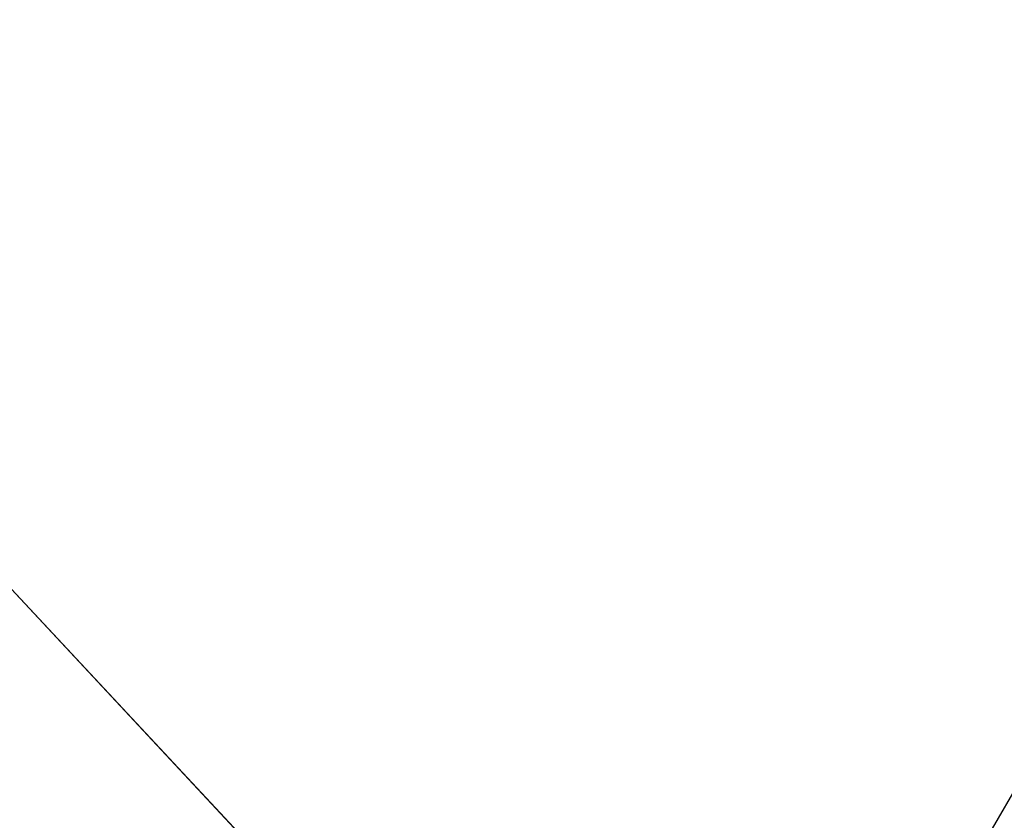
# Model space of a CAD drawing. Extents: x 1 to 133, y -67 to 66.
# Tile 44 of 256: x 24.185 to 24.2265, y -33.4187 to -33.3849. Entities that reach past the tile are written whole.
import ezdxf

# ---------------------------------------------------------------- set-up
doc = ezdxf.new("R2010")
doc.units = 0
doc.header["$LTSCALE"] = 25.4
doc.layers.get('0').update_dxf_attribs({"color": 13, "linetype": 'CONTINUOUS'})

# ---------------------------------------------------------------- blocks, each defined once
blk = doc.blocks.new('MEKONG-4698_STL')
at = {"color": 250}
for p, q in [((25.436201, -31.322948, 45.851768), (23.126801, -35.322948, 45.851173)), ((25.436201, -31.322948, 45.851768), (23.126801, -35.322948, 45.851173)), ((23.965151, -33.173622, 52.101494), (24.214151, -33.440502, 51.890709)), ((23.965151, -33.173622, 52.101494), (24.214151, -33.440502, 51.890709))]:
    blk.add_line(p, q, dxfattribs=at)
mesh = blk.add_polyface(dxfattribs=at)
corners = [(23.514324, -34.652592, 51.595806), (23.965151, -33.173622, 52.101494), (23.020489, -33.929741, 52.101379), (24.214151, -33.440502, 51.890709)]
mesh.append_faces([[corners[k] for k in face] for face in [(0, 1, 2), (1, 0, 3)]], dxfattribs={"vtx0": -1, "color": 250})

msp = doc.modelspace()

# ---------------------------------------------------------------- block references
at = {"color": 0}
msp.add_blockref('MEKONG-4698_STL', (0, 0), dxfattribs=at)

doc.saveas('drawing.dxf')
